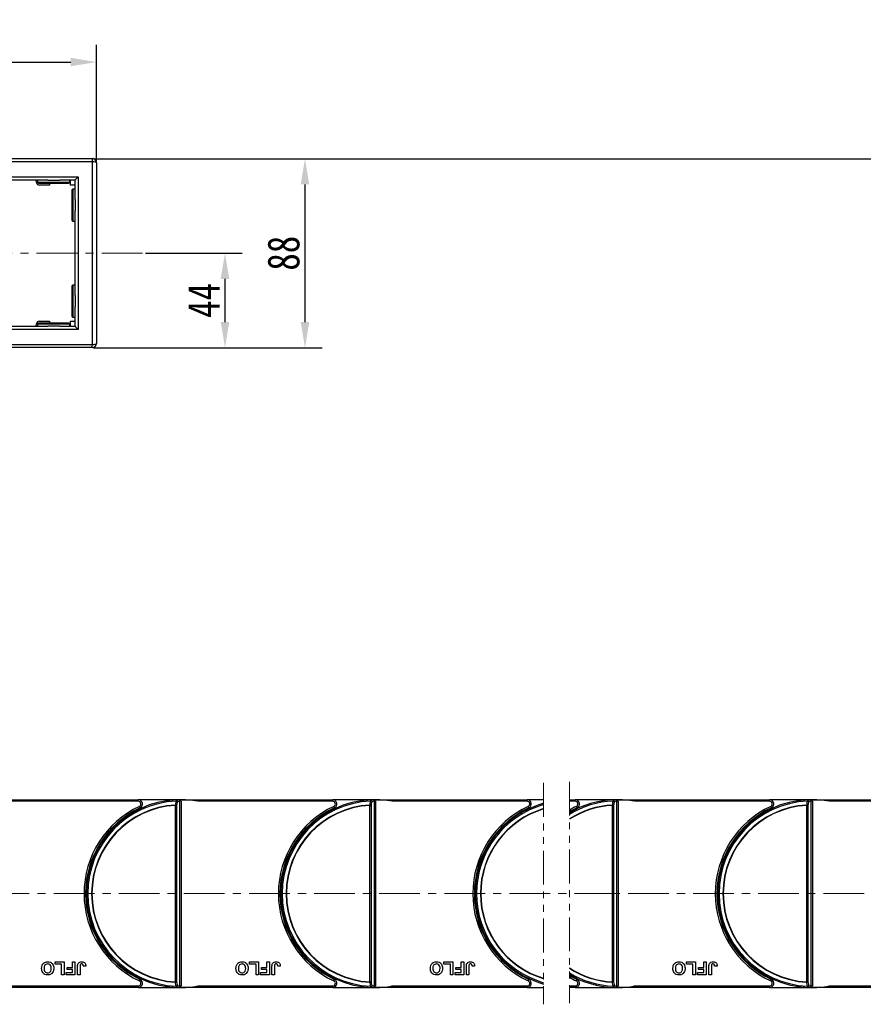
# Model space of a CAD drawing. Header units: millimetres. Extents: x -1177 to 904, y 240 to 1698.
# Tile 23 of 51: x 3 to 398, y 835 to 1296. Entities that reach past the tile are written whole.
import ezdxf

# ---------------------------------------------------------------- set-up
doc = ezdxf.new("R2010")
doc.units = ezdxf.units.MM
doc.linetypes.add('CENTERX2', pattern=[20.32, 12.7, -2.54, 2.54, -2.54])
doc.linetypes.add('PHANTOM2', pattern=[31.75, 15.875, -3.175, 3.175, -3.175, 3.175, -3.175])
doc.styles.get("Standard").update_dxf_attribs({"font": '仿宋_GB2312.ttf', "width": 0.8})
doc.dimstyles.new('ISO-60.1', dxfattribs={"dimtxt": 15, "dimasz": 12, "dimexe": 8, "dimexo": 0.625, "dimgap": 2.5, "dimtad": 1, "dimdsep": 46, "dimtxsty": 'Standard', "dimcen": 2.5, "dimadec": 0, "dimazin": 0, "dimtfac": 1, "dimtmove": 0, "dimatfit": 3, "dimfxl": 0, "dimarcsym": 0})

# ---------------------------------------------------------------- blocks, each defined once
blk = doc.blocks.new('*D3551')
at = {"color": 0, "lineweight": -2}
for p, q in [((-83.87, 1231.59), (-83.87, 1284.55)), ((39.15, 1229.9), (39.15, 1284.55)), ((-71.87, 1276.55), (27.15, 1276.55))]:
    blk.add_line(p, q, dxfattribs=at)
at = {"color": 0, "lineweight": 9}
for points in [[(-71.87, 1278.55), (-71.87, 1274.55), (-83.87, 1276.55)], [(27.15, 1278.55), (27.15, 1274.55), (39.15, 1276.55)]]:
    blk.add_solid(points, dxfattribs=at)
at = {"layer": 'Defpoints', "color": 0, "lineweight": 9}
for p in [(39.15, 1276.55), (-83.87, 1230.97), (39.15, 1229.27)]:
    blk.add_point(p, dxfattribs=at)
at = {"color": 0, "lineweight": 9, "insert": (-22.36, 1286.55), "char_height": 15, "attachment_point": 5}
blk.add_mtext('125', dxfattribs=at)
blk = doc.blocks.new('*D3553')
at = {"color": 0, "lineweight": -2}
for p, q in [((37.77, 1231.27), (144.8, 1231.27)), ((136.8, 1219.27), (136.8, 1154.75)), ((37.77, 1142.75), (144.8, 1142.75))]:
    blk.add_line(p, q, dxfattribs=at)
at = {"color": 0, "lineweight": 9}
for points in [[(134.8, 1219.27), (138.8, 1219.27), (136.8, 1231.27)], [(134.8, 1154.75), (138.8, 1154.75), (136.8, 1142.75)]]:
    blk.add_solid(points, dxfattribs=at)
at = {"layer": 'Defpoints', "color": 0, "lineweight": 9}
for p in [(37.15, 1231.27), (37.15, 1142.75), (136.8, 1142.75)]:
    blk.add_point(p, dxfattribs=at)
at = {"color": 0, "lineweight": 9, "insert": (126.8, 1187.01), "char_height": 15, "attachment_point": 5, "rotation": 90}
blk.add_mtext('88', dxfattribs=at)
blk = doc.blocks.new('*D3554')
at = {"color": 0, "lineweight": -2}
for p, q in [((62.07, 1187.01), (107.36, 1187.01)), ((99.36, 1175.01), (99.36, 1154.75)), ((62.07, 1142.75), (107.36, 1142.75))]:
    blk.add_line(p, q, dxfattribs=at)
at = {"color": 0, "lineweight": 9}
for points in [[(97.36, 1175.01), (101.36, 1175.01), (99.36, 1187.01)], [(97.36, 1154.75), (101.36, 1154.75), (99.36, 1142.75)]]:
    blk.add_solid(points, dxfattribs=at)
at = {"layer": 'Defpoints', "color": 0, "lineweight": 9}
for p in [(61.44, 1187.01), (61.44, 1142.75), (99.36, 1142.75)]:
    blk.add_point(p, dxfattribs=at)
at = {"color": 0, "lineweight": 9, "insert": (89.36, 1164.88), "char_height": 15, "attachment_point": 5, "rotation": 90}
blk.add_mtext('44', dxfattribs=at)
blk = doc.blocks.new('*D3558')
at = {"color": 0, "lineweight": -2}
for p, q in [((88.57, 1231.27), (782.43, 1231.27)), ((774.43, 1219.27), (774.43, 854.77)), ((684.18, 842.77), (782.43, 842.77))]:
    blk.add_line(p, q, dxfattribs=at)
at = {"color": 0, "lineweight": 9}
for points in [[(772.43, 1219.27), (776.43, 1219.27), (774.43, 1231.27)], [(772.43, 854.77), (776.43, 854.77), (774.43, 842.77)]]:
    blk.add_solid(points, dxfattribs=at)
at = {"layer": 'Defpoints', "color": 0, "lineweight": 9}
for p in [(87.95, 1231.27), (683.56, 842.77), (774.43, 842.77)]:
    blk.add_point(p, dxfattribs=at)
at = {"color": 0, "lineweight": 9, "insert": (764.43, 1037.02), "char_height": 15, "attachment_point": 5, "rotation": 90}
blk.add_mtext('2R+88', dxfattribs=at)

msp = doc.modelspace()

# ---------------------------------------------------------------- linework, layer by layer
at = {"color": 7, "linetype": 'Continuous', "lineweight": 25}
for p, q in [((-40.23, 1231.298), (37.149, 1231.298)), ((37.149, 1229.798), (-40.23, 1229.798)), ((37.149, 1231.298), (37.149, 1229.798)), ((37.149, 1229.798), (37.149, 1144.27)), ((39.149, 1229.298), (39.149, 1144.77)), ((-32.351, 1222.798), (30.649, 1222.798)), ((30.649, 1222.798), (30.649, 1151.27)), ((16.457, 1221.298), (-13.158, 1221.298)), ((11.117, 1220.138), (10.912, 1221.298)), ((11.649, 1221.298), (11.649, 1220.298)), ((12.149, 1219.798), (22.591, 1219.798)), ((17.249, 1218.898), (12.594, 1218.898)), ((16.457, 1221.298), (21.842, 1221.298)), ((17.249, 1219.798), (17.249, 1218.898)), ((29.149, 1221.298), (21.842, 1221.298)), ((22.591, 1219.798), (26.149, 1219.798)), ((26.649, 1220.298), (26.649, 1221.298)), ((27.049, 1218.898), (27.049, 1221.298)), ((29.149, 1218.898), (27.049, 1218.898)), ((29.149, 1212.227), (29.149, 1221.298)), ((27.649, 1216.534), (27.649, 1202.534)), ((29.149, 1217.034), (28.149, 1217.034)), ((29.149, 1212.227), (29.149, 1206.842)), ((29.149, 1167.227), (29.149, 1206.842)), ((28.149, 1202.034), (29.149, 1202.034)), ((27.649, 1171.534), (27.649, 1157.534)), ((29.149, 1172.034), (28.149, 1172.034)), ((29.149, 1167.227), (29.149, 1161.842)), ((29.149, 1152.77), (29.149, 1161.842)), ((10.912, 1152.77), (11.117, 1153.931)), ((11.649, 1153.77), (11.649, 1152.77)), ((26.149, 1154.27), (12.149, 1154.27)), ((12.594, 1155.17), (17.249, 1155.17)), ((17.249, 1155.17), (17.249, 1154.27)), ((26.649, 1152.77), (26.649, 1153.77)), ((27.049, 1152.77), (27.049, 1155.17)), ((27.049, 1155.17), (29.149, 1155.17)), ((28.149, 1157.034), (29.149, 1157.034)), ((30.649, 1151.27), (-32.351, 1151.27)), ((-13.158, 1152.77), (16.457, 1152.77)), ((21.842, 1152.77), (16.457, 1152.77)), ((21.842, 1152.77), (29.149, 1152.77)), ((-40.23, 1144.27), (37.149, 1144.27)), ((37.149, 1142.77), (37.149, 1144.27)), ((37.149, 1142.77), (-40.23, 1142.77)), ((-12.182, 931.034), (58.786, 931.034)), ((58.786, 930.284), (-4.403, 930.284)), ((58.786, 930.284), (58.786, 931.034)), ((78.508, 931.034), (58.786, 931.034)), ((76.197, 845.673), (76.197, 928.396)), ((76.197, 928.396), (76.727, 928.396)), ((76.727, 928.396), (76.727, 845.673)), ((78.66, 930.441), (78.058, 930.891)), ((78.288, 843.791), (78.288, 930.278)), ((78.508, 931.034), (78.818, 931.034)), ((78.663, 930.284), (78.818, 930.284)), ((78.818, 931.034), (149.786, 931.034)), ((78.818, 931.034), (78.818, 931.033)), ((78.818, 930.284), (78.818, 843.784)), ((149.786, 930.284), (86.597, 930.284)), ((149.786, 930.284), (149.786, 931.034)), ((169.508, 931.034), (149.786, 931.034)), ((167.197, 845.673), (167.197, 928.396)), ((167.197, 928.396), (167.727, 928.396)), ((167.727, 928.396), (167.727, 845.673)), ((169.66, 930.441), (169.058, 930.891)), ((169.288, 843.791), (169.288, 930.278)), ((169.508, 931.034), (169.818, 931.034)), ((169.663, 930.284), (169.818, 930.284)), ((169.818, 931.034), (240.786, 931.034)), ((169.818, 931.034), (169.818, 931.033)), ((169.818, 930.284), (169.818, 843.784)), ((240.786, 930.284), (177.597, 930.284)), ((240.786, 930.284), (240.786, 931.034)), ((248.543, 931.034), (240.786, 931.034)), ((260.589, 931.034), (263.322, 931.034)), ((263.322, 930.284), (260.589, 930.284)), ((263.322, 930.284), (263.322, 931.034)), ((283.044, 931.034), (263.322, 931.034)), ((280.734, 845.673), (280.734, 928.396)), ((280.734, 928.396), (281.264, 928.396)), ((281.264, 928.396), (281.264, 845.673)), ((283.196, 930.441), (282.594, 930.891)), ((282.825, 843.791), (282.825, 930.278)), ((283.044, 931.034), (283.355, 931.034)), ((283.2, 930.284), (283.355, 930.284)), ((283.355, 931.034), (354.322, 931.034)), ((283.355, 931.034), (283.355, 931.033)), ((283.355, 930.284), (283.355, 843.784)), ((354.322, 930.284), (291.134, 930.284)), ((354.322, 930.284), (354.322, 931.034)), ((374.044, 931.034), (354.322, 931.034)), ((371.734, 845.673), (371.734, 928.396)), ((371.734, 928.396), (372.264, 928.396)), ((372.264, 928.396), (372.264, 845.673)), ((374.196, 930.441), (373.594, 930.891)), ((373.825, 843.791), (373.825, 930.278)), ((374.044, 931.034), (374.355, 931.034)), ((374.2, 930.284), (374.355, 930.284)), ((374.355, 931.034), (445.322, 931.034)), ((374.355, 931.034), (374.355, 931.033)), ((374.355, 930.284), (374.355, 843.784)), ((445.322, 930.284), (382.134, 930.284)), ((35.118, 894.334), (34.712, 894.334)), ((126.118, 894.334), (125.712, 894.334)), ((217.118, 894.334), (216.712, 894.334)), ((330.654, 894.334), (330.249, 894.334)), ((34.712, 879.734), (35.118, 879.734)), ((125.712, 879.734), (126.118, 879.734)), ((216.712, 879.734), (217.118, 879.734)), ((330.249, 879.734), (330.654, 879.734)), ((19.815, 854.034), (19.815, 855.034)), ((19.815, 855.034), (24.045, 855.034)), ((22.892, 854.034), (19.815, 854.034)), ((22.892, 849.034), (22.892, 854.034)), ((24.045, 855.034), (24.045, 849.034)), ((27.968, 852.496), (27.968, 855.034)), ((27.968, 855.034), (29.122, 855.034)), ((29.122, 855.034), (29.122, 849.034)), ((110.815, 854.034), (110.815, 855.034)), ((110.815, 855.034), (115.045, 855.034)), ((113.892, 854.034), (110.815, 854.034)), ((113.892, 849.034), (113.892, 854.034)), ((115.045, 855.034), (115.045, 849.034)), ((118.968, 855.034), (120.122, 855.034)), ((118.968, 852.496), (118.968, 855.034)), ((120.122, 855.034), (120.122, 849.034)), ((201.815, 854.034), (201.815, 855.034)), ((201.815, 855.034), (206.045, 855.034)), ((204.892, 854.034), (201.815, 854.034)), ((204.892, 849.034), (204.892, 854.034)), ((206.045, 855.034), (206.045, 849.034)), ((209.968, 852.496), (209.968, 855.034)), ((209.968, 855.034), (211.122, 855.034)), ((211.122, 855.034), (211.122, 849.034)), ((315.351, 854.034), (315.351, 855.034)), ((315.351, 855.034), (319.582, 855.034)), ((318.428, 854.034), (315.351, 854.034)), ((318.428, 849.034), (318.428, 854.034)), ((319.582, 855.034), (319.582, 849.034)), ((323.505, 852.496), (323.505, 855.034)), ((323.505, 855.034), (324.659, 855.034)), ((324.659, 855.034), (324.659, 849.034)), ((24.045, 849.034), (22.892, 849.034)), ((25.045, 849.034), (25.045, 850.034)), ((25.045, 850.034), (27.968, 850.034)), ((29.122, 849.034), (25.045, 849.034)), ((25.43, 851.496), (25.43, 852.496)), ((25.43, 852.496), (27.968, 852.496)), ((27.968, 851.496), (25.43, 851.496)), ((27.968, 850.034), (27.968, 851.496)), ((30.353, 849.034), (30.353, 852.817)), ((31.507, 849.034), (30.353, 849.034)), ((31.507, 852.918), (31.507, 849.034)), ((34.199, 853.111), (33.045, 853.034)), ((115.045, 849.034), (113.892, 849.034)), ((116.045, 849.034), (116.045, 850.034)), ((116.045, 850.034), (118.968, 850.034)), ((120.122, 849.034), (116.045, 849.034)), ((116.43, 851.496), (116.43, 852.496)), ((116.43, 852.496), (118.968, 852.496)), ((118.968, 851.496), (116.43, 851.496)), ((118.968, 850.034), (118.968, 851.496)), ((121.353, 849.034), (121.353, 852.817)), ((122.507, 849.034), (121.353, 849.034)), ((122.507, 852.918), (122.507, 849.034)), ((125.199, 853.111), (124.045, 853.034)), ((206.045, 849.034), (204.892, 849.034)), ((207.045, 849.034), (207.045, 850.034)), ((207.045, 850.034), (209.968, 850.034)), ((211.122, 849.034), (207.045, 849.034)), ((207.43, 851.496), (207.43, 852.496)), ((207.43, 852.496), (209.968, 852.496)), ((209.968, 851.496), (207.43, 851.496)), ((209.968, 850.034), (209.968, 851.496)), ((212.353, 849.034), (212.353, 852.817)), ((213.507, 849.034), (212.353, 849.034)), ((213.507, 852.918), (213.507, 849.034)), ((216.199, 853.111), (215.045, 853.034)), ((319.582, 849.034), (318.428, 849.034)), ((320.582, 850.034), (323.505, 850.034)), ((320.582, 849.034), (320.582, 850.034)), ((324.659, 849.034), (320.582, 849.034)), ((320.967, 852.496), (323.505, 852.496)), ((320.967, 851.496), (320.967, 852.496)), ((323.505, 851.496), (320.967, 851.496)), ((323.505, 850.034), (323.505, 851.496)), ((325.89, 849.034), (325.89, 852.817)), ((327.044, 849.034), (325.89, 849.034)), ((327.044, 852.918), (327.044, 849.034)), ((329.736, 853.111), (328.582, 853.034)), ((76.727, 845.673), (76.197, 845.673)), ((167.727, 845.673), (167.197, 845.673)), ((281.264, 845.673), (280.734, 845.673)), ((372.264, 845.673), (371.734, 845.673)), ((58.786, 843.034), (-12.182, 843.034)), ((-4.403, 843.784), (58.786, 843.784)), ((58.786, 843.784), (58.786, 843.034)), ((58.786, 843.034), (78.508, 843.034)), ((78.818, 843.034), (78.508, 843.034)), ((78.663, 843.784), (78.818, 843.784)), ((78.818, 843.035), (78.818, 843.034)), ((149.786, 843.034), (78.818, 843.034)), ((86.597, 843.784), (149.786, 843.784)), ((149.786, 843.784), (149.786, 843.034)), ((149.786, 843.034), (169.508, 843.034)), ((169.818, 843.034), (169.508, 843.034)), ((169.663, 843.784), (169.818, 843.784)), ((169.818, 843.035), (169.818, 843.034)), ((240.786, 843.034), (169.818, 843.034)), ((177.597, 843.784), (240.786, 843.784)), ((240.786, 843.784), (240.786, 843.034)), ((240.786, 843.034), (248.542, 843.034)), ((260.588, 843.784), (263.322, 843.784)), ((263.322, 843.034), (260.588, 843.034)), ((263.322, 843.784), (263.322, 843.034)), ((263.322, 843.034), (283.044, 843.034)), ((283.355, 843.034), (283.044, 843.034)), ((283.2, 843.784), (283.355, 843.784)), ((283.355, 843.035), (283.355, 843.034)), ((354.322, 843.034), (283.355, 843.034)), ((291.134, 843.784), (354.322, 843.784)), ((354.322, 843.784), (354.322, 843.034)), ((354.322, 843.034), (374.044, 843.034)), ((374.355, 843.034), (374.044, 843.034)), ((374.2, 843.784), (374.355, 843.784)), ((374.355, 843.035), (374.355, 843.034)), ((445.322, 843.034), (374.355, 843.034)), ((382.134, 843.784), (445.322, 843.784))]:
    msp.add_line(p, q, dxfattribs=at)
at = {"color": 8, "linetype": 'Continuous', "lineweight": 25}
for p, q in [((11.649, 1220.298), (22.837, 1220.298)), ((22.837, 1220.298), (26.649, 1220.298)), ((28.149, 1217.034), (28.149, 1202.034)), ((28.149, 1172.034), (28.149, 1157.034)), ((26.649, 1153.77), (11.649, 1153.77))]:
    msp.add_line(p, q, dxfattribs=at)
at = {"color": 1, "linetype": 'CENTERX2', "lineweight": 13, "ltscale": 1.5}
for p, q in [((60.719, 1187.034), (-268.69, 1186.675)), ((-194.182, 887.034), (282.301, 887.034)), ((703.34, 887.034), (269.354, 887.034))]:
    msp.add_line(p, q, dxfattribs=at)
at = {"color": 3, "linetype": 'PHANTOM2', "lineweight": 9}
for p, q in [((248.543, 938.871), (248.542, 835.197)), ((260.589, 939.434), (260.587, 835.76))]:
    msp.add_line(p, q, dxfattribs=at)
at = {"color": 7, "linetype": 'Continuous', "lineweight": 25, "flags": 128}
for points in [[(30.649, 1222.798), (30.357, 1222.506), (30.075, 1222.224), (29.816, 1221.965), (29.588, 1221.738), (29.402, 1221.551), (29.263, 1221.412), (29.178, 1221.327), (29.149, 1221.298)], [(29.149, 1152.77), (29.178, 1152.741), (29.263, 1152.656), (29.402, 1152.518), (29.588, 1152.331), (29.816, 1152.104), (30.075, 1151.844), (30.357, 1151.563), (30.649, 1151.27)], [(59.317, 927.903), (59.379, 927.77), (59.439, 927.643), (59.494, 927.526), (59.542, 927.423), (59.582, 927.338), (59.611, 927.276), (59.63, 927.237), (59.636, 927.224)], [(76.189, 928.542), (76.19, 928.524), (76.191, 928.506), (76.192, 928.488), (76.193, 928.469), (76.194, 928.451), (76.195, 928.432), (76.196, 928.414), (76.197, 928.396)], [(76.528, 930.99), (76.529, 930.979), (76.53, 930.946), (76.533, 930.893), (76.536, 930.82), (76.54, 930.73), (76.545, 930.626), (76.55, 930.511), (76.555, 930.387)], [(150.317, 927.903), (150.379, 927.77), (150.439, 927.643), (150.494, 927.526), (150.542, 927.423), (150.582, 927.338), (150.611, 927.276), (150.63, 927.237), (150.636, 927.224)], [(167.189, 928.542), (167.19, 928.524), (167.191, 928.506), (167.192, 928.488), (167.193, 928.469), (167.194, 928.451), (167.195, 928.432), (167.196, 928.414), (167.197, 928.396)], [(167.528, 930.99), (167.529, 930.979), (167.53, 930.946), (167.533, 930.893), (167.536, 930.82), (167.54, 930.73), (167.545, 930.626), (167.55, 930.511), (167.555, 930.387)], [(241.317, 927.903), (241.379, 927.77), (241.439, 927.643), (241.494, 927.526), (241.542, 927.423), (241.582, 927.338), (241.611, 927.276), (241.63, 927.237), (241.636, 927.224)], [(263.854, 927.903), (263.916, 927.77), (263.976, 927.643), (264.031, 927.526), (264.079, 927.423), (264.119, 927.338), (264.148, 927.276), (264.166, 927.237), (264.172, 927.224)], [(280.726, 928.542), (280.727, 928.524), (280.728, 928.506), (280.729, 928.488), (280.73, 928.469), (280.731, 928.451), (280.732, 928.432), (280.733, 928.414), (280.734, 928.396)], [(281.065, 930.99), (281.065, 930.979), (281.067, 930.946), (281.069, 930.893), (281.073, 930.82), (281.077, 930.73), (281.081, 930.626), (281.086, 930.511), (281.092, 930.387)], [(354.854, 927.903), (354.916, 927.77), (354.976, 927.643), (355.031, 927.526), (355.079, 927.423), (355.119, 927.338), (355.148, 927.276), (355.166, 927.237), (355.172, 927.224)], [(372.065, 930.99), (372.065, 930.979), (372.067, 930.946), (372.069, 930.893), (372.072, 930.82), (372.077, 930.73), (372.081, 930.626), (372.086, 930.511), (372.092, 930.387)], [(59.317, 846.166), (59.379, 846.298), (59.439, 846.426), (59.494, 846.543), (59.542, 846.646), (59.582, 846.73), (59.611, 846.793), (59.63, 846.832), (59.636, 846.845)], [(76.197, 845.673), (76.196, 845.655), (76.195, 845.636), (76.194, 845.618), (76.193, 845.599), (76.192, 845.581), (76.191, 845.563), (76.19, 845.544), (76.189, 845.526)], [(150.317, 846.166), (150.379, 846.298), (150.439, 846.426), (150.494, 846.543), (150.542, 846.646), (150.582, 846.73), (150.611, 846.793), (150.63, 846.832), (150.636, 846.845)], [(167.197, 845.673), (167.196, 845.655), (167.195, 845.636), (167.194, 845.618), (167.193, 845.599), (167.192, 845.581), (167.191, 845.563), (167.19, 845.544), (167.189, 845.526)], [(241.317, 846.166), (241.379, 846.298), (241.439, 846.426), (241.494, 846.543), (241.542, 846.646), (241.582, 846.73), (241.611, 846.793), (241.63, 846.832), (241.636, 846.845)], [(263.854, 846.166), (263.916, 846.298), (263.976, 846.426), (264.031, 846.543), (264.079, 846.646), (264.119, 846.73), (264.148, 846.793), (264.166, 846.832), (264.172, 846.845)], [(280.734, 845.673), (280.733, 845.655), (280.732, 845.636), (280.731, 845.618), (280.73, 845.599), (280.729, 845.581), (280.728, 845.563), (280.727, 845.544), (280.726, 845.526)], [(354.854, 846.166), (354.916, 846.298), (354.976, 846.426), (355.031, 846.543), (355.079, 846.646), (355.119, 846.73), (355.148, 846.793), (355.166, 846.832), (355.172, 846.845)], [(76.555, 843.681), (76.55, 843.558), (76.545, 843.442), (76.54, 843.338), (76.536, 843.249), (76.533, 843.176), (76.53, 843.123), (76.529, 843.09), (76.528, 843.079)], [(167.555, 843.681), (167.55, 843.558), (167.545, 843.442), (167.54, 843.338), (167.536, 843.249), (167.533, 843.176), (167.53, 843.123), (167.529, 843.09), (167.528, 843.079)], [(281.092, 843.681), (281.086, 843.558), (281.081, 843.442), (281.077, 843.338), (281.073, 843.249), (281.069, 843.176), (281.067, 843.123), (281.065, 843.09), (281.065, 843.079)], [(372.092, 843.681), (372.086, 843.558), (372.081, 843.442), (372.077, 843.338), (372.072, 843.249), (372.069, 843.176), (372.067, 843.123), (372.065, 843.09), (372.065, 843.079)]]:
    msp.add_lwpolyline(points, dxfattribs=at)
at = {"color": 7, "linetype": 'Continuous', "lineweight": 25}
for centre, radius, start, end in [((37.149, 1229.298), 2, 0, 90), ((12.594, 1220.398), 1.5, 190, 270), ((12.149, 1220.298), 0.5, 180, 270), ((26.149, 1220.298), 0.5, 270, 0), ((28.149, 1216.534), 0.5, 90, 180), ((28.149, 1202.534), 0.5, 180, 270), ((28.149, 1171.534), 0.5, 90, 180), ((12.594, 1153.67), 1.5, 90, 170), ((12.149, 1153.77), 0.5, 90, 180), ((26.149, 1153.77), 0.5, 0, 90), ((28.149, 1157.534), 0.5, 180, 270), ((37.149, 1144.77), 2, 270, 0), ((78.508, 887.034), 45.15, 115.15349, 244.84651), ((78.508, 887.034), 44.4, 115.15349, 244.84651), ((78.508, 887.034), 44, 92.57859, 267.42141), ((78.508, 887.034), 43.397, 92.57859, 267.42141), ((78.508, 887.034), 41.573, 93.19752, 266.80248), ((78.508, 887.034), 41.426, 93.19752, 266.80248), ((58.786, 929.034), 2, 295.15349, 90), ((58.786, 929.034), 1.25, 295.15349, 90), ((75.646, 925.491), 3.1, 69.57943, 79.9114), ((78.508, 887.034), 44, 91.40525, 92.57859), ((76.42, 930.321), 0.677, 353.16625, 80.78329), ((76.012, 927.347), 3.088, 69.52546, 79.868), ((79.038, 887.034), 43.25, 90.99361, 92.57859), ((78.508, 887.034), 44, 79.40598, 91.40525), ((77.409, 930.297), 0.88, 358.72506, 42.44683), ((75.124, 930.285), 3.54, 359.98441, 2.52712), ((169.508, 887.034), 45.15, 115.15349, 244.84651), ((169.508, 887.034), 44.4, 115.15349, 244.84651), ((169.508, 887.034), 44, 92.57859, 267.42141), ((169.508, 887.034), 43.397, 92.57859, 267.42141), ((169.508, 887.034), 41.573, 93.19752, 266.80248), ((169.508, 887.034), 41.426, 93.19752, 266.80248), ((149.786, 929.034), 2, 295.15349, 90), ((149.786, 929.034), 1.25, 295.15349, 90), ((166.646, 925.492), 3.099, 69.57796, 79.91288), ((169.508, 887.034), 44, 91.40525, 92.57859), ((167.42, 930.321), 0.677, 353.16756, 80.78199), ((167.012, 927.346), 3.089, 69.5275, 79.86596), ((170.038, 887.034), 43.25, 90.99361, 92.57859), ((169.508, 887.034), 44, 79.40598, 91.40525), ((168.409, 930.297), 0.88, 358.72417, 42.44528), ((166.086, 930.285), 3.577, 359.99234, 2.50831), ((260.508, 887.034), 45.15, 115.15349, 244.84651), ((260.508, 887.034), 44.4, 115.15349, 244.84651), ((260.508, 887.034), 44, 105.77863, 254.21961), ((260.508, 887.034), 43.397, 106.0037, 253.99454), ((240.786, 929.034), 2, 295.15349, 90), ((240.786, 929.034), 1.25, 295.15349, 90), ((283.044, 887.034), 44, 92.57859, 120.68742), ((283.044, 887.034), 43.397, 92.57859, 121.161), ((283.044, 887.034), 41.573, 93.19752, 122.69396), ((283.044, 887.034), 41.426, 93.19752, 122.82463), ((283.044, 887.034), 45.15, 115.15349, 119.82514), ((283.044, 887.034), 44.4, 115.15349, 120.38157), ((263.322, 929.034), 2, 295.15349, 90), ((263.322, 929.034), 1.25, 295.15349, 90), ((280.182, 925.489), 3.101, 69.58202, 79.90882), ((283.044, 887.034), 44, 91.40525, 92.57859), ((280.956, 930.321), 0.677, 353.16632, 80.78032), ((280.549, 927.348), 3.088, 69.52419, 79.86764), ((283.575, 887.034), 43.25, 90.99361, 92.57859), ((283.044, 887.034), 44, 79.40598, 91.40525), ((281.945, 930.297), 0.88, 358.7258, 42.43878), ((279.548, 930.282), 3.651, 0.0288, 2.49359), ((374.044, 887.034), 45.15, 115.15349, 244.84651), ((374.044, 887.034), 44.4, 115.15349, 244.84651), ((374.044, 887.034), 44, 92.57859, 267.42141), ((374.044, 887.034), 43.397, 92.57859, 267.42141), ((374.044, 887.034), 41.573, 93.19752, 266.80248), ((374.044, 887.034), 41.426, 93.19752, 266.80248), ((354.322, 929.034), 2, 295.15349, 90), ((354.322, 929.034), 1.25, 295.15349, 90), ((349.715, 927.236), 22.049, 3.01447, 3.39671), ((371.183, 925.491), 3.1, 69.58048, 79.91357), ((374.044, 887.034), 44, 91.40525, 92.57859), ((371.956, 930.321), 0.677, 353.1688, 80.78365), ((371.549, 927.348), 3.088, 69.52588, 79.8692), ((374.575, 887.034), 43.25, 90.99361, 92.57859), ((374.044, 887.034), 44, 79.40598, 91.40525), ((372.946, 930.297), 0.879, 358.72005, 42.45429), ((370.698, 930.287), 3.502, 359.95442, 2.52449), ((260.508, 887.034), 41.573, 106.72618, 253.27206), ((260.508, 887.034), 41.426, 106.78732, 253.21091), ((283.044, 887.034), 41.426, 237.1736, 266.80248), ((283.044, 887.034), 41.573, 237.30428, 266.80248), ((283.044, 887.034), 43.397, 238.83723, 267.42141), ((283.044, 887.034), 44, 239.31082, 267.42141), ((283.044, 887.034), 44.4, 239.61667, 244.84651), ((58.786, 845.034), 2, 270, 64.84651), ((58.786, 845.034), 1.25, 270, 64.84651), ((75.646, 848.578), 3.1, 280.0886, 290.42057), ((149.786, 845.034), 2, 270, 64.84651), ((149.786, 845.034), 1.25, 270, 64.84651), ((166.646, 848.577), 3.099, 280.08712, 290.42204), ((240.786, 845.034), 2, 270, 64.84651), ((240.786, 845.034), 1.25, 270, 64.84651), ((283.044, 887.034), 45.15, 240.17309, 244.84651), ((263.322, 845.034), 2, 270, 64.84651), ((263.322, 845.034), 1.25, 270, 64.84651), ((280.182, 848.579), 3.101, 280.09118, 290.41798), ((354.322, 845.034), 2, 270, 64.84651), ((354.322, 845.034), 1.25, 270, 64.84651), ((353.539, 846.618), 18.22, 356.56313, 357.0257), ((371.183, 848.578), 3.1, 280.08643, 290.41952), ((76.42, 843.747), 0.677, 279.21527, 6.83518), ((78.508, 887.034), 44, 267.42141, 268.59475), ((76.012, 846.721), 3.088, 280.132, 290.47454), ((79.038, 887.034), 43.25, 267.42141, 269.00639), ((78.508, 887.034), 44, 268.59475, 280.59402), ((77.409, 843.771), 0.88, 317.55644, 1.2735), ((75.127, 843.783), 3.536, 357.47171, 0.01677), ((167.42, 843.748), 0.677, 279.21658, 6.83388), ((169.508, 887.034), 44, 267.42141, 268.59475), ((167.012, 846.722), 3.089, 280.13404, 290.4725), ((170.038, 887.034), 43.25, 267.42141, 269.00639), ((169.508, 887.034), 44, 268.59475, 280.59402), ((168.409, 843.771), 0.88, 317.55799, 1.27438), ((166.089, 843.784), 3.574, 357.49052, 0.00883), ((280.956, 843.748), 0.677, 279.21968, 6.83368), ((283.044, 887.034), 44, 267.42141, 268.59475), ((280.549, 846.721), 3.088, 280.13236, 290.47581), ((283.575, 887.034), 43.25, 267.42141, 269.00639), ((283.044, 887.034), 44, 268.59475, 280.59402), ((281.945, 843.771), 0.88, 317.56575, 1.27151), ((279.548, 843.786), 3.651, 357.50641, 359.9712), ((371.956, 843.748), 0.677, 279.21635, 6.8312), ((374.044, 887.034), 44, 267.42141, 268.59475), ((371.549, 846.721), 3.088, 280.1308, 290.47412), ((374.575, 887.034), 43.25, 267.42141, 269.00639), ((374.044, 887.034), 44, 268.59475, 280.59402), ((372.946, 843.771), 0.879, 317.55024, 1.27726), ((370.698, 843.782), 3.502, 357.47551, 0.04558)]:
    msp.add_arc(centre, radius, start, end, dxfattribs=at)
for centre, start_param, end_param in [((37.149, 1229.298), 0, 1.5707963), ((37.149, 1144.77), 4.712389, 6.2831853)]:
    msp.add_ellipse(centre, major_axis=(2, 0), ratio=0.25, start_param=start_param, end_param=end_param, dxfattribs=at)
for points, knots in [([(76.189, 928.542), (76.273, 928.964), (76.395, 929.579), (76.517, 930.194), (76.555, 930.387)], [0, 0, 0, 0, 0.6855349, 1, 1, 1, 1]), ([(77.092, 930.241), (77.054, 930.047), (76.932, 929.432), (76.811, 928.817), (76.727, 928.396)], [0, 0, 0, 0, 0.3144765, 1, 1, 1, 1]), ([(78.058, 930.891), (77.925, 930.941), (77.721, 931.018), (77.505, 931.02), (77.429, 931.021)], [0, 0, 0, 0, 0.64984434, 1, 1, 1, 1]), ([(78.663, 930.284), (78.605, 930.284), (78.465, 930.283), (78.353, 930.28), (78.288, 930.278)], [0, 0, 0, 0, 0.4157122, 1, 1, 1, 1]), ([(78.818, 930.284), (78.817, 930.286), (78.764, 930.338), (78.711, 930.39), (78.66, 930.441)], [0, 0, 0, 0, 0.024536, 1, 1, 1, 1]), ([(167.189, 928.542), (167.273, 928.964), (167.395, 929.579), (167.517, 930.194), (167.555, 930.387)], [0, 0, 0, 0, 0.68553685, 1, 1, 1, 1]), ([(168.092, 930.241), (168.054, 930.047), (167.932, 929.432), (167.811, 928.817), (167.727, 928.396)], [0, 0, 0, 0, 0.314476, 1, 1, 1, 1]), ([(169.058, 930.891), (168.925, 930.941), (168.721, 931.018), (168.505, 931.02), (168.429, 931.021)], [0, 0, 0, 0, 0.6498294, 1, 1, 1, 1]), ([(169.663, 930.284), (169.605, 930.284), (169.465, 930.283), (169.353, 930.28), (169.288, 930.278)], [0, 0, 0, 0, 0.4157122, 1, 1, 1, 1]), ([(169.818, 930.284), (169.817, 930.286), (169.764, 930.338), (169.711, 930.39), (169.66, 930.441)], [0, 0, 0, 0, 0.0245372, 1, 1, 1, 1]), ([(280.726, 928.542), (280.809, 928.964), (280.931, 929.579), (281.054, 930.194), (281.092, 930.387)], [0, 0, 0, 0, 0.68553388, 1, 1, 1, 1]), ([(281.629, 930.241), (281.591, 930.047), (281.469, 929.432), (281.347, 928.817), (281.264, 928.396)], [0, 0, 0, 0, 0.314474, 1, 1, 1, 1]), ([(282.594, 930.891), (282.462, 930.941), (282.258, 931.018), (282.041, 931.02), (281.965, 931.021)], [0, 0, 0, 0, 0.6497995, 1, 1, 1, 1]), ([(283.2, 930.284), (283.142, 930.284), (283.002, 930.283), (282.89, 930.28), (282.825, 930.278)], [0, 0, 0, 0, 0.4157505, 1, 1, 1, 1]), ([(283.355, 930.284), (283.354, 930.286), (283.301, 930.338), (283.248, 930.39), (283.196, 930.441)], [0, 0, 0, 0, 0.02453486, 1, 1, 1, 1]), ([(371.726, 928.542), (371.809, 928.964), (371.931, 929.579), (372.054, 930.194), (372.092, 930.387)], [0, 0, 0, 0, 0.68553983, 1, 1, 1, 1]), ([(372.629, 930.241), (372.591, 930.047), (372.469, 929.432), (372.347, 928.817), (372.264, 928.396)], [0, 0, 0, 0, 0.31447989, 1, 1, 1, 1]), ([(373.594, 930.891), (373.462, 930.941), (373.258, 931.018), (373.041, 931.02), (372.965, 931.021)], [0, 0, 0, 0, 0.6498593, 1, 1, 1, 1]), ([(374.2, 930.284), (374.142, 930.284), (374.002, 930.283), (373.89, 930.28), (373.825, 930.278)], [0, 0, 0, 0, 0.415674, 1, 1, 1, 1]), ([(374.355, 930.284), (374.354, 930.286), (374.301, 930.338), (374.248, 930.39), (374.196, 930.441)], [0, 0, 0, 0, 0.02453486, 1, 1, 1, 1]), ([(13.507, 852.043), (13.536, 852.486), (13.595, 853.371), (14.295, 854.446), (15.301, 855.036), (15.996, 855.086), (16.345, 855.111)], [0, 0, 0, 0, 0.280559, 0.5594744, 0.7794223, 1, 1, 1, 1]), ([(16.347, 854.111), (16.062, 854.074), (15.492, 854.001), (14.744, 853.208), (14.692, 852.467), (14.661, 852.014)], [0, 0, 0, 0, 0.2799821, 0.5597541, 1, 1, 1, 1]), ([(16.345, 855.111), (16.789, 855.071), (17.674, 854.991), (18.668, 854.16), (19.142, 853.11), (19.18, 852.417), (19.199, 852.07)], [0, 0, 0, 0, 0.2799416, 0.5587153, 0.7790515, 1, 1, 1, 1]), ([(18.045, 852.031), (18.032, 852.315), (18.004, 852.881), (17.627, 853.603), (17.016, 854.045), (16.57, 854.089), (16.347, 854.111)], [0, 0, 0, 0, 0.2810103, 0.5601262, 0.7799449, 1, 1, 1, 1]), ([(30.353, 852.817), (30.354, 853.033), (30.357, 853.418), (30.445, 853.793), (30.484, 853.957)], [0, 0, 0, 0, 0.560306, 1, 1, 1, 1]), ([(30.484, 853.957), (30.578, 854.157), (30.767, 854.556), (31.428, 855.04), (31.998, 855.084), (32.346, 855.111)], [0, 0, 0, 0, 0.2801275, 0.56030834, 1, 1, 1, 1]), ([(32.271, 854.111), (32.132, 854.102), (31.923, 854.088), (31.693, 853.921), (31.503, 853.547), (31.505, 853.197), (31.507, 852.918)], [0, 0, 0, 0, 0.2494036, 0.3744378, 0.4994621, 1, 1, 1, 1]), ([(32.889, 853.781), (32.849, 853.837), (32.769, 853.949), (32.557, 854.084), (32.379, 854.101), (32.271, 854.111)], [0, 0, 0, 0, 0.2807536, 0.5609467, 1, 1, 1, 1]), ([(32.346, 855.111), (32.639, 855.09), (33.222, 855.046), (33.887, 854.502), (34.164, 853.795), (34.188, 853.339), (34.199, 853.111)], [0, 0, 0, 0, 0.28023807, 0.55842048, 0.77883564, 1, 1, 1, 1]), ([(33.045, 853.034), (33.04, 853.179), (33.029, 853.437), (32.932, 853.676), (32.889, 853.781)], [0, 0, 0, 0, 0.56099914, 1, 1, 1, 1]), ([(104.507, 852.043), (104.536, 852.486), (104.595, 853.371), (105.295, 854.446), (106.301, 855.036), (106.997, 855.086), (107.345, 855.111)], [0, 0, 0, 0, 0.280559, 0.5594744, 0.7794223, 1, 1, 1, 1]), ([(107.347, 854.111), (107.062, 854.074), (106.492, 854.001), (105.744, 853.208), (105.692, 852.467), (105.661, 852.014)], [0, 0, 0, 0, 0.2799818, 0.5597535, 1, 1, 1, 1]), ([(107.345, 855.111), (107.789, 855.071), (108.674, 854.991), (109.668, 854.16), (110.142, 853.11), (110.18, 852.417), (110.199, 852.07)], [0, 0, 0, 0, 0.2799387, 0.5587152, 0.7790516, 1, 1, 1, 1]), ([(109.045, 852.031), (109.032, 852.315), (109.004, 852.881), (108.627, 853.603), (108.016, 854.045), (107.57, 854.089), (107.347, 854.111)], [0, 0, 0, 0, 0.2810114, 0.5601254, 0.7799445, 1, 1, 1, 1]), ([(121.353, 852.817), (121.354, 853.033), (121.357, 853.418), (121.445, 853.793), (121.484, 853.957)], [0, 0, 0, 0, 0.560306, 1, 1, 1, 1]), ([(121.484, 853.957), (121.578, 854.157), (121.767, 854.556), (122.428, 855.04), (122.998, 855.084), (123.346, 855.111)], [0, 0, 0, 0, 0.2801298, 0.5603097, 1, 1, 1, 1]), ([(123.271, 854.111), (123.132, 854.102), (122.923, 854.088), (122.693, 853.921), (122.503, 853.547), (122.505, 853.197), (122.507, 852.918)], [0, 0, 0, 0, 0.2493961, 0.374431, 0.4994604, 1, 1, 1, 1]), ([(123.889, 853.781), (123.849, 853.837), (123.769, 853.949), (123.557, 854.084), (123.379, 854.101), (123.271, 854.111)], [0, 0, 0, 0, 0.2807528, 0.56092794, 1, 1, 1, 1]), ([(123.346, 855.111), (123.639, 855.09), (124.222, 855.046), (124.887, 854.502), (125.165, 853.795), (125.188, 853.339), (125.199, 853.111)], [0, 0, 0, 0, 0.2802337, 0.5584203, 0.7788358, 1, 1, 1, 1]), ([(124.045, 853.034), (124.04, 853.179), (124.029, 853.437), (123.932, 853.676), (123.889, 853.781)], [0, 0, 0, 0, 0.561, 1, 1, 1, 1]), ([(195.507, 852.043), (195.536, 852.486), (195.595, 853.371), (196.295, 854.446), (197.301, 855.036), (197.997, 855.086), (198.345, 855.111)], [0, 0, 0, 0, 0.2805582, 0.559475, 0.7794226, 1, 1, 1, 1]), ([(198.347, 854.111), (198.062, 854.074), (197.492, 854.001), (196.744, 853.208), (196.692, 852.467), (196.661, 852.014)], [0, 0, 0, 0, 0.2799825, 0.5597514, 1, 1, 1, 1]), ([(198.345, 855.111), (198.789, 855.071), (199.674, 854.991), (200.668, 854.16), (201.142, 853.11), (201.18, 852.417), (201.199, 852.07)], [0, 0, 0, 0, 0.2799387, 0.5587152, 0.7790516, 1, 1, 1, 1]), ([(200.045, 852.031), (200.032, 852.315), (200.004, 852.881), (199.627, 853.603), (199.016, 854.045), (198.57, 854.089), (198.347, 854.111)], [0, 0, 0, 0, 0.2810103, 0.5601262, 0.7799449, 1, 1, 1, 1]), ([(212.353, 852.817), (212.354, 853.033), (212.357, 853.418), (212.445, 853.793), (212.484, 853.957)], [0, 0, 0, 0, 0.56030428, 1, 1, 1, 1]), ([(212.484, 853.957), (212.578, 854.157), (212.767, 854.556), (213.428, 855.04), (213.998, 855.084), (214.346, 855.111)], [0, 0, 0, 0, 0.2801261, 0.5603106, 1, 1, 1, 1]), ([(214.271, 854.111), (214.132, 854.102), (213.923, 854.088), (213.693, 853.921), (213.503, 853.547), (213.505, 853.197), (213.507, 852.918)], [0, 0, 0, 0, 0.2493885, 0.3744241, 0.4994587, 1, 1, 1, 1]), ([(214.889, 853.781), (214.849, 853.837), (214.769, 853.949), (214.557, 854.084), (214.379, 854.101), (214.271, 854.111)], [0, 0, 0, 0, 0.2807613, 0.5609148, 1, 1, 1, 1]), ([(214.346, 855.111), (214.639, 855.09), (215.222, 855.046), (215.887, 854.502), (216.164, 853.795), (216.188, 853.339), (216.199, 853.111)], [0, 0, 0, 0, 0.2802393, 0.5584191, 0.7788352, 1, 1, 1, 1]), ([(215.045, 853.034), (215.04, 853.179), (215.029, 853.437), (214.932, 853.676), (214.889, 853.781)], [0, 0, 0, 0, 0.5610045, 1, 1, 1, 1]), ([(309.044, 852.043), (309.073, 852.486), (309.132, 853.371), (309.832, 854.446), (310.838, 855.036), (311.533, 855.086), (311.881, 855.111)], [0, 0, 0, 0, 0.2805577, 0.559475, 0.7794285, 1, 1, 1, 1]), ([(311.884, 854.111), (311.599, 854.074), (311.028, 854.001), (310.281, 853.208), (310.229, 852.467), (310.197, 852.014)], [0, 0, 0, 0, 0.2799823, 0.559744, 1, 1, 1, 1]), ([(311.881, 855.111), (312.325, 855.071), (313.211, 854.991), (314.205, 854.16), (314.678, 853.11), (314.717, 852.417), (314.736, 852.07)], [0, 0, 0, 0, 0.2799449, 0.5587165, 0.7790502, 1, 1, 1, 1]), ([(313.582, 852.031), (313.568, 852.315), (313.541, 852.881), (313.163, 853.603), (312.553, 854.045), (312.107, 854.089), (311.884, 854.111)], [0, 0, 0, 0, 0.2810077, 0.5601269, 0.7799363, 1, 1, 1, 1]), ([(325.89, 852.817), (325.891, 853.033), (325.894, 853.418), (325.982, 853.793), (326.021, 853.957)], [0, 0, 0, 0, 0.5602821, 1, 1, 1, 1]), ([(326.021, 853.957), (326.115, 854.157), (326.303, 854.556), (326.964, 855.04), (327.534, 855.084), (327.883, 855.111)], [0, 0, 0, 0, 0.2801153, 0.5603102, 1, 1, 1, 1]), ([(327.808, 854.111), (327.669, 854.102), (327.46, 854.088), (327.229, 853.921), (327.04, 853.547), (327.042, 853.197), (327.044, 852.918)], [0, 0, 0, 0, 0.2493709, 0.3744102, 0.4994359, 1, 1, 1, 1]), ([(328.426, 853.781), (328.386, 853.837), (328.306, 853.949), (328.093, 854.084), (327.916, 854.101), (327.808, 854.111)], [0, 0, 0, 0, 0.2807613, 0.5609148, 1, 1, 1, 1]), ([(327.883, 855.111), (328.175, 855.09), (328.759, 855.046), (329.424, 854.502), (329.701, 853.795), (329.724, 853.339), (329.736, 853.111)], [0, 0, 0, 0, 0.2802314, 0.5584128, 0.7788339, 1, 1, 1, 1]), ([(328.582, 853.034), (328.576, 853.179), (328.566, 853.437), (328.468, 853.676), (328.426, 853.781)], [0, 0, 0, 0, 0.5610063, 1, 1, 1, 1]), ([(16.361, 848.957), (15.914, 849), (15.022, 849.085), (14.029, 849.933), (13.563, 850.995), (13.526, 851.693), (13.507, 852.043)], [0, 0, 0, 0, 0.2798263, 0.5586395, 0.7789865, 1, 1, 1, 1]), ([(14.661, 852.014), (14.673, 851.731), (14.698, 851.169), (15.059, 850.439), (15.681, 850.014), (16.125, 849.976), (16.347, 849.957)], [0, 0, 0, 0, 0.2811006, 0.5600103, 0.7797046, 1, 1, 1, 1]), ([(16.347, 849.957), (16.632, 849.99), (17.203, 850.056), (17.964, 850.835), (18.015, 851.577), (18.045, 852.031)], [0, 0, 0, 0, 0.28026756, 0.55987496, 1, 1, 1, 1]), ([(17.626, 849.193), (17.396, 849.115), (16.985, 848.976), (16.552, 848.963), (16.361, 848.957)], [0, 0, 0, 0, 0.5595618, 1, 1, 1, 1]), ([(18.931, 850.545), (18.754, 850.226), (18.437, 849.656), (17.874, 849.334), (17.626, 849.193)], [0, 0, 0, 0, 0.55995428, 1, 1, 1, 1]), ([(19.199, 852.07), (19.191, 851.778), (19.176, 851.255), (19.006, 850.762), (18.931, 850.545)], [0, 0, 0, 0, 0.56018348, 1, 1, 1, 1]), ([(107.361, 848.957), (106.914, 849), (106.022, 849.085), (105.029, 849.933), (104.563, 850.995), (104.526, 851.693), (104.507, 852.043)], [0, 0, 0, 0, 0.279826, 0.5586413, 0.7789867, 1, 1, 1, 1]), ([(105.661, 852.014), (105.673, 851.731), (105.698, 851.169), (106.059, 850.439), (106.681, 850.014), (107.125, 849.976), (107.347, 849.957)], [0, 0, 0, 0, 0.28110105, 0.56001057, 0.77970475, 1, 1, 1, 1]), ([(107.347, 849.957), (107.632, 849.99), (108.203, 850.056), (108.964, 850.835), (109.015, 851.577), (109.045, 852.031)], [0, 0, 0, 0, 0.28026756, 0.55987496, 1, 1, 1, 1]), ([(108.626, 849.193), (108.396, 849.115), (107.985, 848.976), (107.552, 848.963), (107.361, 848.957)], [0, 0, 0, 0, 0.5595618, 1, 1, 1, 1]), ([(109.931, 850.545), (109.754, 850.226), (109.437, 849.656), (108.874, 849.334), (108.626, 849.193)], [0, 0, 0, 0, 0.5599523, 1, 1, 1, 1]), ([(110.199, 852.07), (110.191, 851.778), (110.176, 851.255), (110.006, 850.762), (109.931, 850.545)], [0, 0, 0, 0, 0.56018161, 1, 1, 1, 1]), ([(198.361, 848.957), (197.914, 849), (197.022, 849.085), (196.029, 849.933), (195.563, 850.995), (195.526, 851.693), (195.507, 852.043)], [0, 0, 0, 0, 0.2798266, 0.5586402, 0.7789862, 1, 1, 1, 1]), ([(196.661, 852.014), (196.673, 851.731), (196.698, 851.169), (197.059, 850.439), (197.681, 850.014), (198.125, 849.976), (198.347, 849.957)], [0, 0, 0, 0, 0.2811021, 0.5600098, 0.7797044, 1, 1, 1, 1]), ([(198.347, 849.957), (198.632, 849.99), (199.203, 850.056), (199.964, 850.835), (200.015, 851.577), (200.045, 852.031)], [0, 0, 0, 0, 0.2802713, 0.5598777, 1, 1, 1, 1]), ([(199.626, 849.193), (199.396, 849.115), (198.985, 848.976), (198.552, 848.963), (198.361, 848.957)], [0, 0, 0, 0, 0.5595618, 1, 1, 1, 1]), ([(200.931, 850.545), (200.754, 850.226), (200.437, 849.656), (199.874, 849.334), (199.626, 849.193)], [0, 0, 0, 0, 0.5599523, 1, 1, 1, 1]), ([(201.199, 852.07), (201.191, 851.778), (201.176, 851.255), (201.006, 850.762), (200.931, 850.545)], [0, 0, 0, 0, 0.5601801, 1, 1, 1, 1]), ([(311.898, 848.957), (311.451, 849), (310.559, 849.085), (309.566, 849.933), (309.1, 850.995), (309.062, 851.693), (309.044, 852.043)], [0, 0, 0, 0, 0.2798268, 0.5586406, 0.7789868, 1, 1, 1, 1]), ([(310.197, 852.014), (310.21, 851.731), (310.234, 851.169), (310.596, 850.439), (311.217, 850.014), (311.661, 849.976), (311.884, 849.957)], [0, 0, 0, 0, 0.2810906, 0.560017, 0.7797039, 1, 1, 1, 1]), ([(311.884, 849.957), (312.169, 849.99), (312.739, 850.056), (313.501, 850.835), (313.551, 851.577), (313.582, 852.031)], [0, 0, 0, 0, 0.2802624, 0.5598765, 1, 1, 1, 1]), ([(313.163, 849.193), (312.933, 849.115), (312.522, 848.976), (312.089, 848.963), (311.898, 848.957)], [0, 0, 0, 0, 0.55954892, 1, 1, 1, 1]), ([(314.468, 850.545), (314.291, 850.226), (313.974, 849.656), (313.41, 849.334), (313.163, 849.193)], [0, 0, 0, 0, 0.5599523, 1, 1, 1, 1]), ([(314.736, 852.07), (314.728, 851.778), (314.713, 851.255), (314.543, 850.762), (314.468, 850.545)], [0, 0, 0, 0, 0.5601614, 1, 1, 1, 1]), ([(76.555, 843.681), (76.46, 844.163), (76.337, 844.778), (76.215, 845.393), (76.189, 845.526)], [0, 0, 0, 0, 0.7828248, 1, 1, 1, 1]), ([(76.727, 845.673), (76.811, 845.251), (76.932, 844.636), (77.054, 844.021), (77.092, 843.828)], [0, 0, 0, 0, 0.6855385, 1, 1, 1, 1]), ([(167.555, 843.681), (167.46, 844.163), (167.337, 844.778), (167.215, 845.393), (167.189, 845.526)], [0, 0, 0, 0, 0.78282512, 1, 1, 1, 1]), ([(167.727, 845.673), (167.811, 845.251), (167.932, 844.636), (168.054, 844.021), (168.092, 843.828)], [0, 0, 0, 0, 0.685539, 1, 1, 1, 1]), ([(281.092, 843.681), (280.996, 844.163), (280.874, 844.778), (280.752, 845.393), (280.726, 845.526)], [0, 0, 0, 0, 0.78282512, 1, 1, 1, 1]), ([(281.264, 845.673), (281.347, 845.251), (281.469, 844.636), (281.591, 844.021), (281.629, 843.828)], [0, 0, 0, 0, 0.685541, 1, 1, 1, 1]), ([(372.092, 843.681), (371.996, 844.163), (371.874, 844.778), (371.752, 845.393), (371.726, 845.526)], [0, 0, 0, 0, 0.78282512, 1, 1, 1, 1]), ([(372.264, 845.673), (372.347, 845.251), (372.469, 844.636), (372.591, 844.021), (372.629, 843.828)], [0, 0, 0, 0, 0.6855351, 1, 1, 1, 1]), ([(77.429, 843.048), (77.594, 843.057), (77.813, 843.069), (78.01, 843.157), (78.058, 843.178)], [0, 0, 0, 0, 0.759725, 1, 1, 1, 1]), ([(78.058, 843.178), (78.236, 843.29), (78.449, 843.424), (78.63, 843.599), (78.66, 843.627)], [0, 0, 0, 0, 0.8352647, 1, 1, 1, 1]), ([(78.288, 843.791), (78.353, 843.789), (78.465, 843.785), (78.605, 843.785), (78.663, 843.784)], [0, 0, 0, 0, 0.58428865, 1, 1, 1, 1]), ([(78.66, 843.627), (78.711, 843.678), (78.764, 843.73), (78.817, 843.783), (78.818, 843.784)], [0, 0, 0, 0, 0.975464, 1, 1, 1, 1]), ([(168.429, 843.048), (168.594, 843.057), (168.813, 843.069), (169.01, 843.157), (169.058, 843.178)], [0, 0, 0, 0, 0.7597088, 1, 1, 1, 1]), ([(169.058, 843.178), (169.236, 843.29), (169.449, 843.424), (169.63, 843.599), (169.66, 843.627)], [0, 0, 0, 0, 0.8352647, 1, 1, 1, 1]), ([(169.288, 843.791), (169.353, 843.789), (169.465, 843.785), (169.605, 843.785), (169.663, 843.784)], [0, 0, 0, 0, 0.58428865, 1, 1, 1, 1]), ([(169.66, 843.627), (169.711, 843.678), (169.764, 843.73), (169.817, 843.783), (169.818, 843.784)], [0, 0, 0, 0, 0.9754628, 1, 1, 1, 1]), ([(281.965, 843.048), (282.131, 843.057), (282.349, 843.069), (282.547, 843.157), (282.594, 843.178)], [0, 0, 0, 0, 0.7596763, 1, 1, 1, 1]), ([(282.594, 843.178), (282.773, 843.29), (282.986, 843.424), (283.167, 843.599), (283.196, 843.627)], [0, 0, 0, 0, 0.8352888, 1, 1, 1, 1]), ([(282.825, 843.791), (282.89, 843.789), (283.002, 843.785), (283.142, 843.785), (283.2, 843.784)], [0, 0, 0, 0, 0.5842504, 1, 1, 1, 1]), ([(283.196, 843.627), (283.248, 843.678), (283.301, 843.73), (283.354, 843.783), (283.355, 843.784)], [0, 0, 0, 0, 0.97546514, 1, 1, 1, 1]), ([(372.965, 843.048), (373.131, 843.057), (373.349, 843.069), (373.547, 843.157), (373.594, 843.178)], [0, 0, 0, 0, 0.7597412, 1, 1, 1, 1]), ([(373.594, 843.178), (373.773, 843.29), (373.986, 843.424), (374.167, 843.599), (374.196, 843.627)], [0, 0, 0, 0, 0.8352406, 1, 1, 1, 1]), ([(373.825, 843.791), (373.89, 843.789), (374.002, 843.785), (374.142, 843.785), (374.2, 843.784)], [0, 0, 0, 0, 0.5843269, 1, 1, 1, 1]), ([(374.196, 843.627), (374.248, 843.678), (374.301, 843.73), (374.354, 843.783), (374.355, 843.784)], [0, 0, 0, 0, 0.97546514, 1, 1, 1, 1])]:
    msp.add_open_spline(points, degree=3, knots=knots, dxfattribs=at)

# ---------------------------------------------------------------- dimensions: what is measured, and where the dimension line sits
at = {"color": 5, "lineweight": 9}
dim = msp.add_linear_dim(base=(39.149, 1276.549), p1=(-83.871, 1230.966), p2=(39.149, 1229.275), text='125', dimstyle='ISO-60.1', dxfattribs=at)
dim.commit()
dim.dimension.update_dxf_attribs({"geometry": '*D3551', "text_midpoint": (-22.361, 1286.549)})
for base, p1, p2, text, picture, middle in [((136.801, 1142.747), (37.149, 1231.275), (37.149, 1142.747), '88', '*D3553', (126.801, 1187.011)), ((774.431, 842.77), (87.95, 1231.275), (683.56, 842.77), '2R+88', '*D3558', (764.431, 1037.023)), ((99.362, 1142.747), (61.444, 1187.011), (61.444, 1142.747), '44', '*D3554', (89.362, 1164.879))]:
    dim = msp.add_linear_dim(base=base, p1=p1, p2=p2, angle=90, text=text, dimstyle='ISO-60.1', dxfattribs=at)
    dim.commit()
    dim.dimension.update_dxf_attribs({"geometry": picture, "text_midpoint": middle})

doc.saveas('drawing.dxf')
